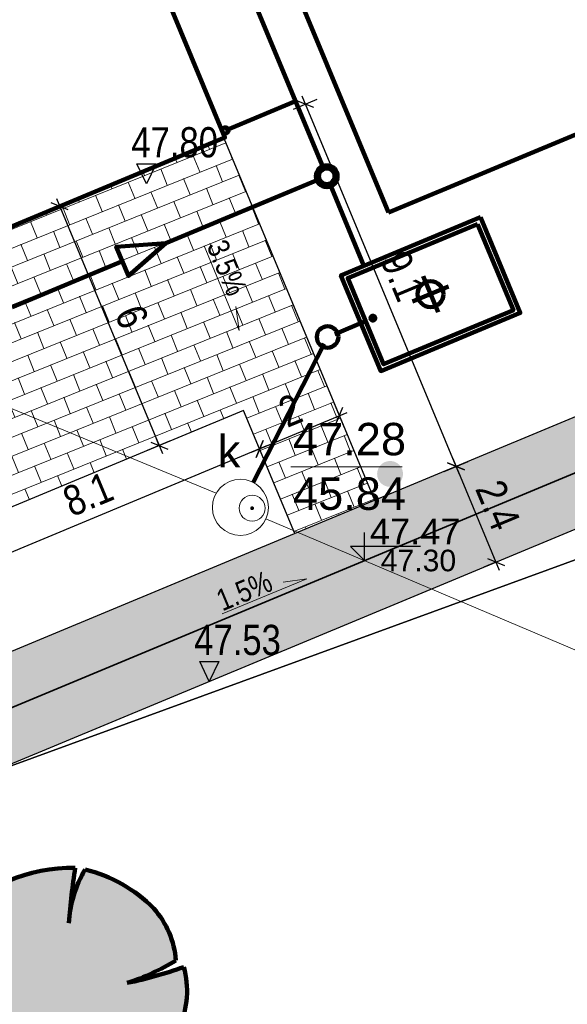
# Model space of a CAD drawing. Header units: metres. Extents: x 0 to 5465380, y 0 to 5925815.
# Tile 30 of 141: x 5463867 to 5463880, y 5925535 to 5925558. Entities that reach past the tile are written whole.
import ezdxf
from ezdxf.enums import TextEntityAlignment as Align

# ---------------------------------------------------------------- set-up
doc = ezdxf.new("R2010")
doc.units = ezdxf.units.M
doc.linetypes.add('ACAD_ISO10W100', pattern=[18.5, 12, -3, 0.5, -3])
doc.linetypes.add('CENTER2', pattern=[1.125, 0.75, -0.125, 0.125, -0.125])
for name, color, linetype, lineweight in [('! DB - Nawierzchnia zjazdów', 6, 'Continuous', 30), ('$DR - krawężnik wyniesiony 15x30 h12cm', 202, 'Continuous', 30), ('$DR - obrzeże 8x30', 34, 'Continuous', 30), ('$DR - osie ścieżek', 7, 'CENTER2', 15), ('$DR - spadki nawierzchni', 250, 'Continuous', 0), ('$DR - wyp. chodnik', 44, 'Continuous', 5), ('$DR - wyp. jezdnia manwerowa KR', 142, 'Continuous', 5), ('$DR - zał. arch.', 7, 'Continuous', 13), ('$DR - zał. droga', 7, 'Continuous', 13), ('$DR - zał. mapa', 250, 'Continuous', 0), ('0_Nr_Pióra__146', 7, 'Continuous', 211), ('0_Nr_Pióra__205', 150, 'Continuous', 200), ('____rosliny_Nr_Pióra__161', 62, 'Continuous', 0), ('____rosliny_Nr_Pióra__165', 62, 'Continuous', 200), ('_LL_KD_IZ_Studnia_Nr_Pióra__165', 62, 'Continuous', 200), ('_LL_KD_IZ_Studnia_Nr_Pióra__218', 94, 'Continuous', 100), ('_LL_KD_Studnia_Nr_Pióra__164', 62, 'Continuous', 100), ('_LL_KD_Studnia_Nr_Pióra__218', 94, 'Continuous', 100), ('_LL_KD_Trasa_Nr_Pióra__165', 62, 'Continuous', 200), ('_LL_WOD_Trasa_Nr_Pióra__206', 150, 'Continuous', 211)]:
    doc.layers.add(name, color=color, linetype=linetype, lineweight=lineweight)
for name, color, linetype in [('$DR - rzędne', 1, 'Continuous'), ('$DR - wymiary', 7, 'Continuous'), ('____rosliny', 7, 'Continuous'), ('AecObjExplode_rys 1_Vport_D5A', 7, 'Continuous'), ('AecObjExplode_rys 3_Vport_DDD', 7, 'Continuous'), ('AecObjExplode_rys 4_Vport_E22', 7, 'Continuous'), ('C-DROGI-SYTUACJA', 7, 'Continuous'), ('C-DROGI-SYTUACJA-ETYKIETY', 7, 'Continuous')]:
    doc.layers.add(name, color=color, linetype=linetype)
doc.layers.add('CC_Kanalizacja', color=7, linetype='Continuous', lineweight=18, true_color=0x803300)
doc.layers.add('EGBD03', color=7, linetype='Continuous', lineweight=18, true_color=0x008000)
doc.styles.add('Arial', font='arial.ttf')
doc.styles.add('ARIAL 2', font='ARIALN.TTF')
doc.styles.get("Standard").update_dxf_attribs({"font": 'arial.ttf'})
doc.dimstyles.new('LINIOWY', dxfattribs={"dimtxt": 0.7, "dimasz": 0.3, "dimexe": 0.3, "dimexo": 0, "dimgap": 0.2, "dimtad": 1, "dimzin": 9, "dimdsep": 46, "dimtxsty": 'ARIAL 2', "dimblk": 'OBLIQUE', "dimcen": 0, "dimdle": 0.2, "dimclrd": 7, "dimclre": 7, "dimclrt": 1, "dimadec": 0, "dimazin": 0, "dimtfac": 1, "dimtofl": 0, "dimtmove": 1, "dimatfit": 3, "dimldrblk": 'OBLIQUE', "dimfxl": 0.3, "dimfxlon": 1, "dimtolj": 1, "dimtzin": 1, "dimarcsym": 0})

# ---------------------------------------------------------------- blocks, each defined once
blk = doc.blocks.new('GK.6640.1913.2022 szara')
at = {"layer": 'CC_Kanalizacja'}
blk.add_hatch(color=252, dxfattribs=at).paths.add_polyline_path([(5463872.189, 5925546.617), (5463872.19, 5925546.605), (5463872.195, 5925546.594), (5463872.202, 5925546.585), (5463872.211, 5925546.578), (5463872.222, 5925546.573), (5463872.234, 5925546.572), (5463872.245, 5925546.573), (5463872.256, 5925546.578), (5463872.265, 5925546.585), (5463872.273, 5925546.594), (5463872.277, 5925546.605), (5463872.279, 5925546.617), (5463872.277, 5925546.629), (5463872.273, 5925546.639), (5463872.265, 5925546.649), (5463872.256, 5925546.656), (5463872.245, 5925546.66), (5463872.234, 5925546.662), (5463872.222, 5925546.66), (5463872.211, 5925546.656), (5463872.202, 5925546.649), (5463872.195, 5925546.639), (5463872.19, 5925546.629)])
at = {"layer": 'CC_Kanalizacja', "color": 252}
for points in [[(5463871.405, 5925546.969), (5463862.018, 5925550.839), (5463840.04, 5925559.82), (5463835.424, 5925561.743), (5463832.408, 5925562.946), (5463825.504, 5925564.657)], [(5463925.169, 5925524.087), (5463917.463, 5925527.334), (5463872.554, 5925546.371)]]:
    blk.add_lwpolyline(points, dxfattribs=at)
at = {"layer": 'CC_Kanalizacja', "color": 252, "linetype": 'Continuous', "lineweight": 5, "flags": 128}
blk.add_lwpolyline([(5463873.132, 5925547.574), (5463875.707, 5925547.574)], dxfattribs=at)
at = {"layer": 'CC_Kanalizacja', "color": 252}
for centre, radius in [((5463871.962, 5925546.637), 0.649), ((5463872.234, 5925546.617), 0.3)]:
    blk.add_circle(centre, radius, dxfattribs=at)
at = {"layer": 'EGBD03', "color": 52, "linetype": 'Continuous', "lineweight": 30}
blk.add_lwpolyline([(5463976.53, 5925486.659), (5463970.344, 5925578.524), (5463983.032, 5925590.042), (5463928.32, 5925650.72), (5463927.256, 5925651.9), (5463894.766, 5925638.737), (5463911.73, 5925597.06), (5463843.77, 5925569.527), (5463856.962, 5925537.116), (5463925.884, 5925562.287), (5463928.865, 5925568.698), (5463933.562, 5925570.413), (5463940.422, 5925551.628), (5463935.726, 5925549.913), (5463929.655, 5925553.021), (5463860.732, 5925527.855), (5463901.732, 5925427.127), (5463960.738, 5925457.702)], close=True, dxfattribs=at)
blk.add_lwpolyline([(5463824.164, 5925585.789), (5463828.477, 5925575.152), (5463845.745, 5925532.569), (5463890.8, 5925421.463), (5463901.732, 5925427.127), (5463860.732, 5925527.855), (5463929.655, 5925553.021), (5463935.726, 5925549.913), (5463940.422, 5925551.628), (5463933.562, 5925570.413), (5463928.865, 5925568.698), (5463925.884, 5925562.287), (5463856.962, 5925537.116), (5463843.77, 5925569.527)], dxfattribs=at)
at = {"layer": 'CC_Kanalizacja', "color": 252, "lineweight": 0, "style": 'Arial'}
for s, p in [('47.28', (5463874.489, 5925548.218)), ('45.84', (5463874.489, 5925546.954))]:
    blk.add_text(s, height=0.75, dxfattribs=at).set_placement(p, align=Align.MIDDLE)
blk.add_text('k', height=0.75, dxfattribs=at).set_placement((5463871.96, 5925547.565), align=Align.RIGHT)
blk = doc.blocks.new('Symbol drzewa rzut 1 12_2', base_point=(5464021.331, 5925651.474))
at = {"layer": '____rosliny_Nr_Pióra__161', "linetype": 'Continuous'}
blk.add_hatch(color=256, dxfattribs=at).paths.add_polyline_path([(5464019.976, 5925648.908, 0.102387), (5464021.145, 5925648.482, 0.189926), (5464022.532, 5925648.9, 0.058172), (5464022.043, 5925650.033, 0.060987), (5464022.784, 5925649.08, 0.261493), (5464023.889, 5925650.213, -0.023868), (5464024.071, 5925650.708, 0.176093), (5464024.209, 5925652.088, -0.033475), (5464022.89, 5925651.757, 0.059133), (5464024.03, 5925652.246, 0.165491), (5464023.55, 5925653.464, 0.138163), (5464021.983, 5925654.408, 0.117282), (5464021.574, 5925653.179, -0.017941), (5464021.76, 5925654.455, 0.21157), (5464018.862, 5925653.307, 0.07472), (5464019.763, 5925652.668, 0.066738), (5464018.72, 5925653.064, 0.048896), (5464018.403, 5925651.358, 0.176271), (5464018.949, 5925649.555, -0.009616), (5464019.736, 5925650.192, 0.030984), (5464019.1, 5925649.388, -0.00375)], flags=0)
at = {"layer": '____rosliny_Nr_Pióra__165', "linetype": 'Continuous'}
for centre, radius, start, end in [((5464021.606, 5925650.61), 3.848, 87.7038, 135.4874), ((5464039.435, 5925651.228), 17.968, 169.6537, 173.7651), ((5464024.363, 5925652.933), 2.799, 148.201, 174.9578), ((5464021.092, 5925651.156), 3.372, 43.1971, 74.6625), ((5464021.44, 5925655.985), 3.717, 226.083, 243.1759), ((5464022, 5925652.149), 2.032, 2.7308, 40.3178), ((5464027.263, 5925650.594), 8.893, 163.8748, 175.0721), ((5464017.763, 5925648.978), 4.197, 61.5472, 76.8198), ((5464021.4, 5925656.805), 5.263, 286.4462, 299.9827), ((5464021.086, 5925661.76), 10.165, 280.2246, 287.8936), ((5464022.242, 5925651.587), 2.029, 334.319, 14.2669), ((5464021.154, 5925651.207), 2.755, 176.8614, 216.849), ((5464029.159, 5925648.553), 5.525, 157.0402, 162.5092), ((5464035.9, 5925629.435), 26.309, 127.9083, 130.1121), ((5464025.894, 5925644.662), 8.277, 138.0797, 145.1786), ((5464022.327, 5925650.631), 1.616, 286.4227, 345.04), ((5464026.305, 5925652.583), 4.967, 210.8951, 224.8549), ((5464017.436, 5925647.374), 5.32, 16.6807, 29.9976), ((5463987.474, 5925590.705), 66.663, 60.81982, 61.67915), ((5464021.589, 5925651.518), 3.068, 238.2841, 261.668), ((5464021.307, 5925650.451), 1.976, 265.2902, 308.3056)]:
    blk.add_arc(centre, radius, start, end, dxfattribs=at)
blk = doc.blocks.new('świetlica_bezrzecze_PB_PZT oczyszczony')
at = {"layer": '0_Nr_Pióra__205', "linetype": 'Continuous'}
blk.add_hatch(color=256, dxfattribs=at).paths.add_polyline_path([(5463875.129, 5925547.411, 1), (5463875.729, 5925547.411, 1)], flags=0)
at = {"layer": '0_Nr_Pióra__146', "linetype": 'Continuous', "flags": 128}
blk.add_lwpolyline([(5463864.689, 5925571.817), (5463857.987, 5925569.028), (5463864.903, 5925552.41), (5463871.606, 5925555.199)], close=True, dxfattribs=at)
at = {"layer": '_LL_KD_IZ_Studnia_Nr_Pióra__165', "linetype": 'Continuous'}
blk.add_line((5463874.149, 5925550.651), (5463874.862, 5925550.948), dxfattribs=at)
at = {"layer": '_LL_KD_IZ_Studnia_Nr_Pióra__165', "linetype": 'Continuous', "flags": 128}
for points in [[(5463877.521, 5925553.355), (5463878.443, 5925551.139), (5463875.212, 5925549.794), (5463874.29, 5925552.01)], [(5463877.456, 5925553.198), (5463878.286, 5925551.204), (5463875.277, 5925549.951), (5463874.447, 5925551.945)]]:
    blk.add_lwpolyline(points, close=True, dxfattribs=at)
for points in [[(5463876.54, 5925551.158), (5463876.193, 5925551.991)], [(5463876.783, 5925551.748), (5463875.95, 5925551.401)]]:
    blk.add_lwpolyline(points, dxfattribs=at)
at = {"layer": '_LL_KD_IZ_Studnia_Nr_Pióra__165', "linetype": 'Continuous'}
for centre, radius in [((5463876.367, 5925551.574), 0.3), ((5463875.031, 5925551.019), 0.055)]:
    blk.add_circle(centre, radius, dxfattribs=at)
at = {"layer": '_LL_KD_IZ_Studnia_Nr_Pióra__218', "linetype": 'Continuous'}
blk.add_line((5463873.901, 5925550.422), (5463872.258, 5925547.215), dxfattribs=at)
at = {"layer": '_LL_KD_Studnia_Nr_Pióra__164', "linetype": 'Continuous'}
for radius in [0.25, 0.18]:
    blk.add_circle((5463873.963, 5925554.305), radius, dxfattribs=at)
at = {"layer": '_LL_KD_Studnia_Nr_Pióra__218', "linetype": 'Continuous'}
blk.add_circle((5463873.982, 5925550.582), 0.25, dxfattribs=at)
at = {"layer": '_LL_KD_Trasa_Nr_Pióra__165', "linetype": 'Continuous'}
for p, q in [((5463873.894, 5925554.471), (5463869.974, 5925563.89)), ((5463871.614, 5925555.366), (5463873.24, 5925556.043)), ((5463870.237, 5925552.754), (5463873.797, 5925554.236)), ((5463874.825, 5925552.233), (5463874.032, 5925554.139)), ((5463866.677, 5925551.273), (5463869.23, 5925552.335))]:
    blk.add_line(p, q, dxfattribs=at)
at = {"layer": '_LL_KD_Trasa_Nr_Pióra__165', "linetype": 'Continuous', "flags": 128}
blk.add_lwpolyline([(5463870.237, 5925552.754), (5463869.089, 5925552.673), (5463869.371, 5925551.996)], close=True, dxfattribs=at)
at = {"layer": '_LL_KD_Trasa_Nr_Pióra__165', "linetype": 'Continuous'}
blk.add_circle((5463871.614, 5925555.366), 0.0707, dxfattribs=at)
at = {"layer": '_LL_WOD_Trasa_Nr_Pióra__206', "linetype": 'Continuous'}
for q in [(5463932.464, 5925577.219), (5463866.562, 5925574.69)]:
    blk.add_line((5463875.395, 5925553.467), q, dxfattribs=at)
at = {"layer": '____rosliny', "linetype": 'Continuous', "rotation": 1.544128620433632}
blk.add_blockref('Symbol drzewa rzut 1 12_2', (5463867.791, 5925535.3), dxfattribs=at)
blk = doc.blocks.new('Rys. 2. Plan sytuacyjny Cynamonowa')
at = {"layer": '! DB - Nawierzchnia zjazdów', "lineweight": 9, "true_color": 0x5994a6}
h = blk.add_hatch(dxfattribs=at)
h.set_pattern_fill('ANSI37', color=135, scale=0.15, angle=26)
h.set_pattern_definition([(71, (0, 0), (-0.45030322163, 0.15505183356), []), (161, (0, 0), (-0.15505183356, -0.45030322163), [])])
edge = h.paths.add_edge_path()
edge.add_line((5463812.143, 5925608.65), (5463827.843, 5925615.171))
edge.add_arc((5463830.144, 5925609.63), 6, 112.5554, 202.1104)
edge.add_line((5463824.586, 5925607.372), (5463896.975, 5925429.191))
edge.add_arc((5463902.534, 5925431.449), 6, 202.1104, 297.3667)
edge.add_line((5463905.292, 5925426.121), (5463890.131, 5925418.273))
edge.add_arc((5463887.373, 5925423.602), 6, 297.3667, 382.1104)
edge.add_line((5463892.931, 5925425.86), (5463820.003, 5925605.367))
edge.add_arc((5463814.444, 5925603.109), 6, 22.1104, 112.5569)
blk = doc.blocks.new('_OBLIQUE')
at = {"color": 0, "linetype": 'ByBlock'}
blk.add_line((-0.5, -0.5), (0.5, 0.5), dxfattribs=at)
blk = doc.blocks.new('*D108')
at = {"layer": '$DR - wymiary', "color": 7, "lineweight": -2, "transparency": 16777216}
for p, q in [((5463874.37, 5925548.481), (5463874.139, 5925549.035)), ((5463872.223, 5925547.913), (5463874.439, 5925548.835)), ((5463872.523, 5925547.713), (5463872.293, 5925548.267))]:
    blk.add_line(p, q, dxfattribs=at)
at = {"layer": 'Defpoints', "color": 0, "transparency": 16777216}
for p in [(5463874.254, 5925548.758), (5463874.476, 5925548.224), (5463872.63, 5925547.456)]:
    blk.add_point(p, dxfattribs=at)
at = {"layer": '$DR - wymiary', "color": 7, "lineweight": -2, "transparency": 16777216, "xscale": 0.3, "yscale": 0.3, "zscale": 0.3}
for p, rotation in [((5463874.254, 5925548.758), 22.59708775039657), ((5463872.408, 5925547.99), 202.5970877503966)]:
    blk.add_blockref('_OBLIQUE', p, dxfattribs=dict(at, rotation=rotation))
at = {"layer": '$DR - wymiary', "color": 1, "transparency": 16777216, "insert": (5463873.119, 5925548.883), "char_height": 0.7, "attachment_point": 5, "rotation": 22.5971, "style": 'ARIAL 2'}
blk.add_mtext('\\A1;2', dxfattribs=at)
blk = doc.blocks.new('*D109')
at = {"layer": '$DR - wymiary', "color": 7, "lineweight": -2, "transparency": 16777216}
for p, q in [((5463872.523, 5925547.713), (5463872.293, 5925548.267)), ((5463872.592, 5925548.066), (5463864.705, 5925544.784)), ((5463864.775, 5925545.138), (5463865.005, 5925544.584))]:
    blk.add_line(p, q, dxfattribs=at)
at = {"layer": 'Defpoints', "color": 0, "transparency": 16777216}
for p in [(5463872.63, 5925547.456), (5463864.519, 5925545.751), (5463864.89, 5925544.861)]:
    blk.add_point(p, dxfattribs=at)
at = {"layer": '$DR - wymiary', "color": 7, "lineweight": -2, "transparency": 16777216, "xscale": 0.3, "yscale": 0.3, "zscale": 0.3}
for p, rotation in [((5463872.408, 5925547.99), 22.59708775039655), ((5463864.89, 5925544.861), 202.5970877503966)]:
    blk.add_blockref('_OBLIQUE', p, dxfattribs=dict(at, rotation=rotation))
at = {"layer": '$DR - wymiary', "color": 1, "transparency": 16777216, "insert": (5463868.435, 5925546.94), "char_height": 0.7, "attachment_point": 5, "rotation": 22.5971, "style": 'ARIAL 2'}
blk.add_mtext('\\A1;8.1', dxfattribs=at)
blk = doc.blocks.new('*D111')
at = {"layer": '$DR - wymiary', "color": 7, "lineweight": -2, "transparency": 16777216}
for p, q in [((5463873.19, 5925555.859), (5463873.744, 5925556.089)), ((5463877.035, 5925547.401), (5463873.39, 5925556.158)), ((5463876.681, 5925547.471), (5463877.235, 5925547.701))]:
    blk.add_line(p, q, dxfattribs=at)
at = {"layer": 'Defpoints', "color": 0, "transparency": 16777216}
for p in [(5463873.467, 5925555.974), (5463871.578, 5925555.188), (5463875.069, 5925546.8)]:
    blk.add_point(p, dxfattribs=at)
at = {"layer": '$DR - wymiary', "color": 7, "lineweight": -2, "transparency": 16777216, "xscale": 0.3, "yscale": 0.3, "zscale": 0.3}
for p, rotation in [((5463873.467, 5925555.974), 112.5970877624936), ((5463876.958, 5925547.586), 292.5970877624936)]:
    blk.add_blockref('_OBLIQUE', p, dxfattribs=dict(at, rotation=rotation))
at = {"layer": '$DR - wymiary', "color": 1, "transparency": 16777216, "insert": (5463875.727, 5925551.994), "char_height": 0.7, "attachment_point": 5, "rotation": 292.5971, "style": 'ARIAL 2'}
blk.add_mtext('\\A1;9.1', dxfattribs=at)
blk = doc.blocks.new('*D112')
at = {"layer": '$DR - wymiary', "color": 7, "lineweight": -2, "transparency": 16777216}
for p, q in [((5463876.881, 5925547.771), (5463877.957, 5925545.185)), ((5463876.681, 5925547.471), (5463877.235, 5925547.701)), ((5463877.88, 5925545.37), (5463877.603, 5925545.255))]:
    blk.add_line(p, q, dxfattribs=at)
at = {"layer": 'Defpoints', "color": 0, "transparency": 16777216}
for p in [(5463875.069, 5925546.8), (5463877.88, 5925545.37), (5463877.88, 5925545.37)]:
    blk.add_point(p, dxfattribs=at)
at = {"layer": '$DR - wymiary', "color": 7, "lineweight": -2, "transparency": 16777216, "xscale": 0.3, "yscale": 0.3, "zscale": 0.3}
for p, rotation in [((5463876.958, 5925547.586), 112.5970877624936), ((5463877.88, 5925545.37), 292.5970877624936)]:
    blk.add_blockref('_OBLIQUE', p, dxfattribs=dict(at, rotation=rotation))
at = {"layer": '$DR - wymiary', "color": 1, "transparency": 16777216, "insert": (5463877.928, 5925546.69), "char_height": 0.7, "attachment_point": 5, "rotation": 292.5971, "style": 'ARIAL 2'}
blk.add_mtext('\\A1;2.4', dxfattribs=at)
blk = doc.blocks.new('*D113')
at = {"layer": '$DR - wymiary', "color": 7, "lineweight": -2, "transparency": 16777216}
for p, q in [((5463868.016, 5925553.705), (5463867.501, 5925553.491)), ((5463867.701, 5925553.791), (5463870.161, 5925547.882)), ((5463870.321, 5925548.166), (5463869.807, 5925547.952))]:
    blk.add_line(p, q, dxfattribs=at)
at = {"layer": 'Defpoints', "color": 0, "transparency": 16777216}
for p in [(5463868.016, 5925553.705), (5463870.084, 5925548.067), (5463870.321, 5925548.166)]:
    blk.add_point(p, dxfattribs=at)
at = {"layer": '$DR - wymiary', "color": 7, "lineweight": -2, "transparency": 16777216, "xscale": 0.3, "yscale": 0.3, "zscale": 0.3}
for p, rotation in [((5463867.778, 5925553.606), 112.5970877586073), ((5463870.084, 5925548.067), 292.5970877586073)]:
    blk.add_blockref('_OBLIQUE', p, dxfattribs=dict(at, rotation=rotation))
at = {"layer": '$DR - wymiary', "color": 1, "transparency": 16777216, "insert": (5463869.446, 5925551.051), "char_height": 0.7, "attachment_point": 5, "rotation": 292.5971, "style": 'ARIAL 2'}
blk.add_mtext('\\A1;6', dxfattribs=at)
blk = doc.blocks.new('*D135')
at = {"layer": '$DR - wymiary', "color": 7, "lineweight": -2, "transparency": 16777216}
for p, q in [((5463954.935, 5925543.267), (5463950.079, 5925543.267)), ((5463955.535, 5925542.11), (5463954.935, 5925543.267)), ((5463956.528, 5925542.11), (5463955.535, 5925542.11))]:
    blk.add_line(p, q, dxfattribs=at)
at = {"layer": 'Defpoints', "color": 0, "transparency": 16777216}
for p in [(5463954.335, 5925543.267), (5463956.528, 5925542.11), (0, 0)]:
    blk.add_point(p, dxfattribs=at)
at = {"layer": '$DR - wymiary', "color": 1, "transparency": 16777216, "insert": (5463952.107, 5925543.825), "char_height": 0.7, "attachment_point": 5, "style": 'ARIAL 2'}
blk.add_mtext('\\A1;5925542.11', dxfattribs=at)
blk = doc.blocks.new('*D136')
at = {"layer": '$DR - wymiary', "color": 7, "lineweight": -2, "transparency": 16777216}
blk.add_line((5463956.528, 5925542.11), (5463956.528, 5925536.093), dxfattribs=at)
at = {"layer": 'Defpoints', "color": 0, "transparency": 16777216}
for p in [(5463956.528, 5925542.11), (5463956.528, 5925540.459), (0, 0)]:
    blk.add_point(p, dxfattribs=at)
at = {"layer": '$DR - wymiary', "color": 1, "transparency": 16777216, "insert": (5463955.971, 5925538.176), "char_height": 0.7, "attachment_point": 5, "rotation": 90, "style": 'ARIAL 2'}
blk.add_mtext('\\A1;5463956.53', dxfattribs=at)
blk = doc.blocks.new('*D137')
at = {"layer": '$DR - wymiary', "color": 7, "lineweight": -2, "transparency": 16777216}
blk.add_line((5463958.724, 5925585.382), (5463964.93, 5925585.382), dxfattribs=at)
at = {"layer": 'Defpoints', "color": 0, "transparency": 16777216}
for p in [(5463958.724, 5925585.382), (5463960.561, 5925585.382), (0, 0)]:
    blk.add_point(p, dxfattribs=at)
at = {"layer": '$DR - wymiary', "color": 1, "transparency": 16777216, "insert": (5463962.845, 5925585.94), "char_height": 0.7, "attachment_point": 5, "style": 'ARIAL 2'}
blk.add_mtext('\\A1;5925585.38', dxfattribs=at)
blk = doc.blocks.new('*D138')
at = {"layer": '$DR - wymiary', "color": 7, "lineweight": -2, "transparency": 16777216}
blk.add_line((5463958.724, 5925585.382), (5463958.724, 5925592.131), dxfattribs=at)
at = {"layer": 'Defpoints', "color": 0, "transparency": 16777216}
for p in [(5463958.724, 5925587.769), (5463958.724, 5925585.382), (0, 0)]:
    blk.add_point(p, dxfattribs=at)
at = {"layer": '$DR - wymiary', "color": 1, "transparency": 16777216, "insert": (5463958.166, 5925590.05), "char_height": 0.7, "attachment_point": 5, "rotation": 90, "style": 'ARIAL 2'}
blk.add_mtext('\\A1;5463958.72', dxfattribs=at)
blk = doc.blocks.new('*D139')
at = {"layer": '$DR - wymiary', "color": 7, "lineweight": -2, "transparency": 16777216}
blk.add_line((5463922.753, 5925589.968), (5463916.372, 5925589.968), dxfattribs=at)
at = {"layer": 'Defpoints', "color": 0, "transparency": 16777216}
for p in [(5463920.738, 5925589.968), (5463922.753, 5925589.968), (0, 0)]:
    blk.add_point(p, dxfattribs=at)
at = {"layer": '$DR - wymiary', "color": 1, "transparency": 16777216, "insert": (5463918.455, 5925590.526), "char_height": 0.7, "attachment_point": 5, "style": 'ARIAL 2'}
blk.add_mtext('\\A1;5925589.97', dxfattribs=at)
blk = doc.blocks.new('*D140')
at = {"layer": '$DR - wymiary', "color": 7, "lineweight": -2, "transparency": 16777216}
blk.add_line((5463922.753, 5925589.968), (5463922.753, 5925583.407), dxfattribs=at)
at = {"layer": 'Defpoints', "color": 0, "transparency": 16777216}
for p in [(5463922.753, 5925589.968), (5463922.753, 5925587.778), (0, 0)]:
    blk.add_point(p, dxfattribs=at)
at = {"layer": '$DR - wymiary', "color": 1, "transparency": 16777216, "insert": (5463922.195, 5925585.493), "char_height": 0.7, "attachment_point": 5, "rotation": 90, "style": 'ARIAL 2'}
blk.add_mtext('\\A1;5463922.75', dxfattribs=at)
blk = doc.blocks.new('*D141')
at = {"layer": '$DR - wymiary', "color": 7, "lineweight": -2, "transparency": 16777216}
blk.add_line((5463902.252, 5925579.937), (5463902.252, 5925574.012), dxfattribs=at)
at = {"layer": 'Defpoints', "color": 0, "transparency": 16777216}
for p in [(5463902.252, 5925579.937), (5463902.252, 5925578.383), (0, 0)]:
    blk.add_point(p, dxfattribs=at)
at = {"layer": '$DR - wymiary', "color": 1, "transparency": 16777216, "insert": (5463901.695, 5925576.097), "char_height": 0.7, "attachment_point": 5, "rotation": 90, "style": 'ARIAL 2'}
blk.add_mtext('\\A1;5463902.25', dxfattribs=at)
blk = doc.blocks.new('*D142')
at = {"layer": '$DR - wymiary', "color": 7, "lineweight": -2, "transparency": 16777216}
blk.add_line((5463902.252, 5925579.937), (5463895.575, 5925579.937), dxfattribs=at)
at = {"layer": 'Defpoints', "color": 0, "transparency": 16777216}
for p in [(5463899.94, 5925579.937), (5463902.252, 5925579.937), (0, 0)]:
    blk.add_point(p, dxfattribs=at)
at = {"layer": '$DR - wymiary', "color": 1, "transparency": 16777216, "insert": (5463897.658, 5925580.495), "char_height": 0.7, "attachment_point": 5, "style": 'ARIAL 2'}
blk.add_mtext('\\A1;5925579.94', dxfattribs=at)
blk = doc.blocks.new('kota')
at = {"color": 0, "linetype": 'ByBlock', "lineweight": -2}
for p, q in [((0, 0), (0, 1)), ((2, 0.5), (-0.5, 0.5)), ((-0.5, 0.5), (0, 0))]:
    blk.add_line(p, q, dxfattribs=at)
blk = doc.blocks.new('AecObjExplode_rys 1_Vport_D5A')
at = {"layer": 'C-DROGI-SYTUACJA', "color": 152, "linetype": 'ACAD_ISO10W100', "lineweight": 35, "ltscale": 4}
blk.add_line((5463853.388, 5925536.476), (5463889.191, 5925551.378), dxfattribs=at)
at = {"layer": '$DR - wymiary', "color": 7, "linetype": 'Continuous', "lineweight": -3, "xscale": 0.6500000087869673, "yscale": 0.6500000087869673, "zscale": 0.6500000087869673}
blk.add_blockref('kota', (5463874.837, 5925545.403), dxfattribs=at)
at = {"layer": 'C-DROGI-SYTUACJA-ETYKIETY', "color": 1, "linetype": 'Continuous', "lineweight": -3, "insert": (5463874.962, 5925545.778), "char_height": 0.6, "attachment_point": 7}
blk.add_mtext('47.47', dxfattribs=at)
at = {"layer": 'C-DROGI-SYTUACJA-ETYKIETY', "color": 7, "linetype": 'Continuous', "lineweight": -3, "insert": (5463875.212, 5925545.403), "char_height": 0.5, "attachment_point": 4}
blk.add_mtext('{\\fArial|b0|i0|c238|p34;47.30}', dxfattribs=at)
blk = doc.blocks.new('AecObjExplode_rys 4_Vport_E22')
at = {"layer": 'C-DROGI-SYTUACJA', "color": 152, "linetype": 'ACAD_ISO10W100', "lineweight": 35, "ltscale": 4}
blk.add_line((5463853.388, 5925536.476), (5463889.191, 5925551.378), dxfattribs=at)
at = {"layer": '$DR - wymiary', "color": 7, "linetype": 'Continuous', "lineweight": -3, "xscale": 0.6500000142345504, "yscale": 0.6500000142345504, "zscale": 0.6500000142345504}
blk.add_blockref('kota', (5463874.837, 5925545.403), dxfattribs=at)
at = {"layer": 'C-DROGI-SYTUACJA-ETYKIETY', "color": 1, "linetype": 'Continuous', "lineweight": -3, "insert": (5463874.962, 5925545.778), "char_height": 0.6, "attachment_point": 7}
blk.add_mtext('47.47', dxfattribs=at)
at = {"layer": 'C-DROGI-SYTUACJA-ETYKIETY', "color": 7, "linetype": 'Continuous', "lineweight": -3, "insert": (5463875.212, 5925545.403), "char_height": 0.5, "attachment_point": 4}
blk.add_mtext('{\\fArial|b0|i0|c238|p34;47.30}', dxfattribs=at)
blk = doc.blocks.new('AecObjExplode_rys 3_Vport_DDD')
at = {"layer": 'C-DROGI-SYTUACJA', "color": 152, "linetype": 'ACAD_ISO10W100', "lineweight": 35, "ltscale": 4}
blk.add_line((5463853.388, 5925536.476), (5463889.191, 5925551.378), dxfattribs=at)
at = {"layer": '$DR - wymiary', "color": 7, "linetype": 'Continuous', "lineweight": -3, "xscale": 0.6500000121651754, "yscale": 0.6500000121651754, "zscale": 0.6500000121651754}
blk.add_blockref('kota', (5463874.837, 5925545.403), dxfattribs=at)
at = {"layer": 'C-DROGI-SYTUACJA-ETYKIETY', "color": 1, "linetype": 'Continuous', "lineweight": -3, "insert": (5463874.962, 5925545.778), "char_height": 0.6, "attachment_point": 7}
blk.add_mtext('47.47', dxfattribs=at)
at = {"layer": 'C-DROGI-SYTUACJA-ETYKIETY', "color": 7, "linetype": 'Continuous', "lineweight": -3, "insert": (5463875.212, 5925545.403), "char_height": 0.5, "attachment_point": 4}
blk.add_mtext('{\\fArial|b0|i0|c238|p34;47.30}', dxfattribs=at)

msp = doc.modelspace()

# ---------------------------------------------------------------- hatches: boundary and pattern name
at = {"layer": '$DR - wyp. chodnik'}
h = msp.add_hatch(dxfattribs=at)
h.set_pattern_fill('AR-SAND', color=256, scale=0.01)
h.set_pattern_definition([(37.5, (500, 0), (-0.01600031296, 0.48941323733), [0, -0.38608, 0, -0.4318, 0, -0.41275]), (7.5, (500, 0), (0.44952328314, 0.71682510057), [0, -0.20828, 0, -0.34798, 0, -0.13335]), (327.5, (499.6876, 0), (0.790992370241, 0.001437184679), [0, -0.127, 0, -0.4572, 0, -0.5969]), (317.5, (499.6876, 0), (0.76355645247, 0.22292932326), [0, -0.0635, 0, -0.29972, 0, -0.3429])])
h.paths.add_polyline_path([(5463958.811, 5925573.433, 1.284126), (5463952.971, 5925595.856), (5463945.622, 5925613.63), (5463944.143, 5925613.018), (5463946.37, 5925607.633, 0.194771), (5463934.37, 5925592.77, 0.959366), (5463910.944, 5925588.139, 1.531072), (5463902.406, 5925567.988), (5463893.559, 5925564.306, 0.384254), (5463887.764, 5925552.083), (5463862.231, 5925541.456), (5463863.153, 5925539.241), (5463888.637, 5925549.847), (5463903.669, 5925513.728), (5463903.08, 5925513.225), (5463904.38, 5925511.705), (5463904.595, 5925511.889), (5463910.657, 5925504.009), (5463924.399, 5925502.717), (5463924.162, 5925500.211), (5463926.552, 5925499.986), (5463926.788, 5925502.493), (5463940.548, 5925501.199), (5463939.758, 5925492.8), (5463941.75, 5925492.612), (5463945.889, 5925536.637, 1.642027), (5463958.177, 5925553.955)])
h.paths.add_polyline_path([(5463914.368, 5925570.584, -0.565703), (5463929.546, 5925559.395), (5463926.129, 5925523.186), (5463905.587, 5925514.846), (5463890.146, 5925551.946, -0.414214), (5463894.404, 5925562.275)], flags=16)
h.paths.add_polyline_path([(5463892.202, 5925579.937, -1), (5463912.302, 5925579.937, -1)], flags=16)
h.paths.add_polyline_path([(5463910.621, 5925571.408, 0.241691), (5463914.061, 5925581.767, 0.332), (5463928.141, 5925579.302), (5463928.394, 5925578.805)], flags=16)
h.paths.add_polyline_path([(5463921.709, 5925573.639), (5463929.394, 5925576.838), (5463944.809, 5925546.509), (5463940.735, 5925503.19), (5463926.976, 5925504.484), (5463932.165, 5925559.475, 0.382129)], flags=16)
h.paths.add_polyline_path([(5463912.703, 5925589.968, -1), (5463932.803, 5925589.968, -1)], flags=16)
h.paths.add_polyline_path([(5463929.85, 5925580.354, 0.111618), (5463933.295, 5925584.342, 0.375671), (5463956.374, 5925560.041), (5463956.18, 5925554.068, 0.258572), (5463946.204, 5925548.178)], flags=16)
h.paths.add_polyline_path([(5463947.101, 5925605.865), (5463951.602, 5925594.979, 0.663307), (5463956.814, 5925573.586), (5463956.436, 5925561.944, -0.732242)], flags=16)
h.paths.add_polyline_path([(5463948.674, 5925585.382, -1), (5463968.774, 5925585.382, -1)], flags=16)
h.paths.add_polyline_path([(5463956.118, 5925552.165), (5463955.923, 5925546.165, 8.05786), (5463957.918, 5925545.968), (5463958.115, 5925552.043, -20.041857)], flags=16)
h.paths.add_polyline_path([(5463926.126, 5925521.027), (5463924.587, 5925504.708), (5463911.711, 5925505.919), (5463906.286, 5925512.971)], flags=16)
at = {"layer": '$DR - wyp. jezdnia manwerowa KR'}
h = msp.add_hatch(dxfattribs=at)
h.set_pattern_fill('AR-B816', color=256, scale=0.002, angle=22)
h.set_pattern_definition([(22, (500, 0), (-0.152240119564, 0.376807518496), []), (112, (500, 0), (-0.52904763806, 0.224567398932), [0.4064, -0.4064])])
h.paths.add_polyline_path([(5463847.379, 5925551.267), (5463847.638, 5925551.372), (5463848.584, 5925553.615), (5463859.415, 5925558.015), (5463864.519, 5925545.751), (5463872.037, 5925548.88), (5463873.223, 5925546.031), (5463875.069, 5925546.8), (5463871.578, 5925555.188), (5463864.79, 5925552.362), (5463858.014, 5925569.039), (5463842.689, 5925562.813)])

# ---------------------------------------------------------------- linework, layer by layer
at = {"layer": '$DR - krawężnik wyniesiony 15x30 h12cm', "flags": 128}
for points in [[(5463873.223, 5925546.031), (5463872.037, 5925548.88), (5463864.519, 5925545.751), (5463859.415, 5925558.015), (5463848.584, 5925553.615), (5463847.638, 5925551.372), (5463851.062, 5925551.768), (5463855.578, 5925540.65), (5463852.619, 5925538.369)], [(5463871.578, 5925555.188), (5463875.069, 5925546.8)]]:
    msp.add_lwpolyline(points, dxfattribs=at)
at = {"layer": '$DR - obrzeże 8x30', "flags": 128}
msp.add_lwpolyline([(5463944.143, 5925613.018), (5463946.37, 5925607.633, 0.194771), (5463934.37, 5925592.77, 0.959366), (5463910.944, 5925588.139, 1.531072), (5463902.406, 5925567.988), (5463893.559, 5925564.306, 0.384254), (5463887.764, 5925552.083), (5463852.927, 5925537.584)], format="xyb", dxfattribs=at)
msp.add_lwpolyline([(5463853.849, 5925535.368), (5463888.637, 5925549.847), (5463903.669, 5925513.728), (5463896.055, 5925507.22), (5463872.759, 5925501.518), (5463868.323, 5925499.717)], dxfattribs=at)
at = {"layer": '$DR - osie ścieżek', "flags": 128}
msp.add_lwpolyline([(5463853.388, 5925536.476), (5463889.191, 5925551.378)], dxfattribs=at)
at = {"layer": '$DR - rzędne'}
for points in [[(5463869.564, 5925554.589), (5463870.01, 5925554.589), (5463869.787, 5925554.132)], [(5463871.02, 5925543.064), (5463871.466, 5925543.064), (5463871.243, 5925542.608)]]:
    msp.add_lwpolyline(points, close=True, dxfattribs=at)
at = {"layer": '$DR - spadki nawierzchni', "flags": 128}
for points in [[(5463871.121, 5925552.694), (5463871.933, 5925550.735), (5463871.856, 5925551.285)], [(5463871.544, 5925544.172), (5463873.503, 5925544.984), (5463872.953, 5925544.907)]]:
    msp.add_lwpolyline(points, dxfattribs=at)

# ---------------------------------------------------------------- block references
at = {"layer": '$DR - zał. arch.'}
msp.add_blockref('świetlica_bezrzecze_PB_PZT oczyszczony', (0, 0), dxfattribs=at)
at = {"layer": '$DR - zał. droga'}
msp.add_blockref('Rys. 2. Plan sytuacyjny Cynamonowa', (0, 0), dxfattribs=at)
at = {"layer": '$DR - zał. mapa'}
msp.add_blockref('GK.6640.1913.2022 szara', (0, 0), dxfattribs=at)
at = {"layer": 'AecObjExplode_rys 1_Vport_D5A'}
msp.add_blockref('AecObjExplode_rys 1_Vport_D5A', (0, 0), dxfattribs=at)
at = {"layer": 'AecObjExplode_rys 3_Vport_DDD'}
msp.add_blockref('AecObjExplode_rys 3_Vport_DDD', (0, 0), dxfattribs=at)
at = {"layer": 'AecObjExplode_rys 4_Vport_E22'}
msp.add_blockref('AecObjExplode_rys 4_Vport_E22', (0, 0), dxfattribs=at)

# ---------------------------------------------------------------- texts
at = {"layer": '$DR - rzędne', "color": 1, "char_height": 0.7, "attachment_point": 5, "style": 'ARIAL 2'}
for s, insert in [('\\A1;47.80', (5463870.44, 5925555.086)), ('\\A1;47.53', (5463871.896, 5925543.562))]:
    msp.add_mtext(s, dxfattribs=dict(at, insert=insert))
at = {"layer": '$DR - rzędne', "color": 1, "char_height": 0.5, "attachment_point": 5, "style": 'ARIAL 2'}
for s, insert, rotation in [('\\A1;3.5%', (5463871.652, 5925552.185), 292.5185), ('\\A1;1.5%', (5463872.053, 5925544.703), 22.5185)]:
    msp.add_mtext(s, dxfattribs=dict(at, insert=insert, rotation=rotation))

# ---------------------------------------------------------------- dimensions: what is measured, and where the dimension line sits
at = {"layer": '$DR - wymiary'}
for feature_location, offset, dtype, picture, middle in [((5463958.723835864, 5925585.382389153), (0, 2.386563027), 1, '*D138', (5463958.166434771, 5925590.050091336)), ((5463922.752579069, 5925589.968201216), (-2.014375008, 0), 0, '*D139', (5463918.454916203, 5925590.525602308)), ((5463922.752579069, 5925589.968201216), (0, -2.189729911), 1, '*D140', (5463922.195177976, 5925585.492795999)), ((5463958.723835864, 5925585.382389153), (1.837338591, 0), 0, '*D137', (5463962.845417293, 5925585.939790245)), ((5463902.252050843, 5925579.937465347), (-2.31189099, 0), 0, '*D142', (5463897.657588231, 5925580.494866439)), ((5463902.252050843, 5925579.937465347), (0, -1.554438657), 1, '*D141', (5463901.69464975, 5925576.097351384)), ((5463956.528263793, 5925542.110286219), (-2.192780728, 1.156967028), 0, '*D135', (5463952.107345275, 5925543.824654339)), ((5463956.528263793, 5925542.110286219), (0, -1.650806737), 1, '*D136', (5463955.970862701, 5925538.176191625))]:
    dim = msp.add_ordinate_dim(feature_location=feature_location, offset=offset, dtype=dtype, origin=(0, 0), dimstyle='LINIOWY', override={"dimfxlon": 0}, dxfattribs=at)
    dim.commit()
    dim.dimension.update_dxf_attribs({"geometry": picture, "text_midpoint": middle})
dim = msp.add_aligned_dim(p1=(5463875.069, 5925546.8), p2=(5463871.578, 5925555.188), distance=-2.046, dimstyle='LINIOWY', override={"dimdec": 1}, dxfattribs=at)
dim.commit()
dim.dimension.update_dxf_attribs({"geometry": '*D111', "text_midpoint": (5463875.727, 5925551.994)})
for p1, p2, distance, picture, middle in [((5463868.016, 5925553.705), (5463870.321, 5925548.166), -0.257, '*D113', (5463869.446, 5925551.051)), ((5463872.63, 5925547.456), (5463874.476, 5925548.224), 0.578, '*D108', (5463873.119, 5925548.883))]:
    dim = msp.add_aligned_dim(p1=p1, p2=p2, distance=distance, dimstyle='LINIOWY', dxfattribs=at)
    dim.commit()
    dim.dimension.update_dxf_attribs({"geometry": picture, "text_midpoint": middle})
dim = msp.add_linear_dim(base=(5463864.89, 5925544.861), p1=(5463872.63, 5925547.456), p2=(5463864.519, 5925545.751), angle=202.5971, dimstyle='LINIOWY', override={"dimdec": 1}, dxfattribs=at)
dim.commit()
dim.dimension.update_dxf_attribs({"geometry": '*D109', "text_midpoint": (5463868.435, 5925546.94)})
dim = msp.add_linear_dim(base=(5463877.88, 5925545.37), p1=(5463875.069, 5925546.8), p2=(5463877.88, 5925545.37), angle=292.5971, dimstyle='LINIOWY', dxfattribs=at)
dim.commit()
dim.dimension.update_dxf_attribs({"geometry": '*D112', "text_midpoint": (5463877.928, 5925546.69)})

doc.saveas('drawing.dxf')
